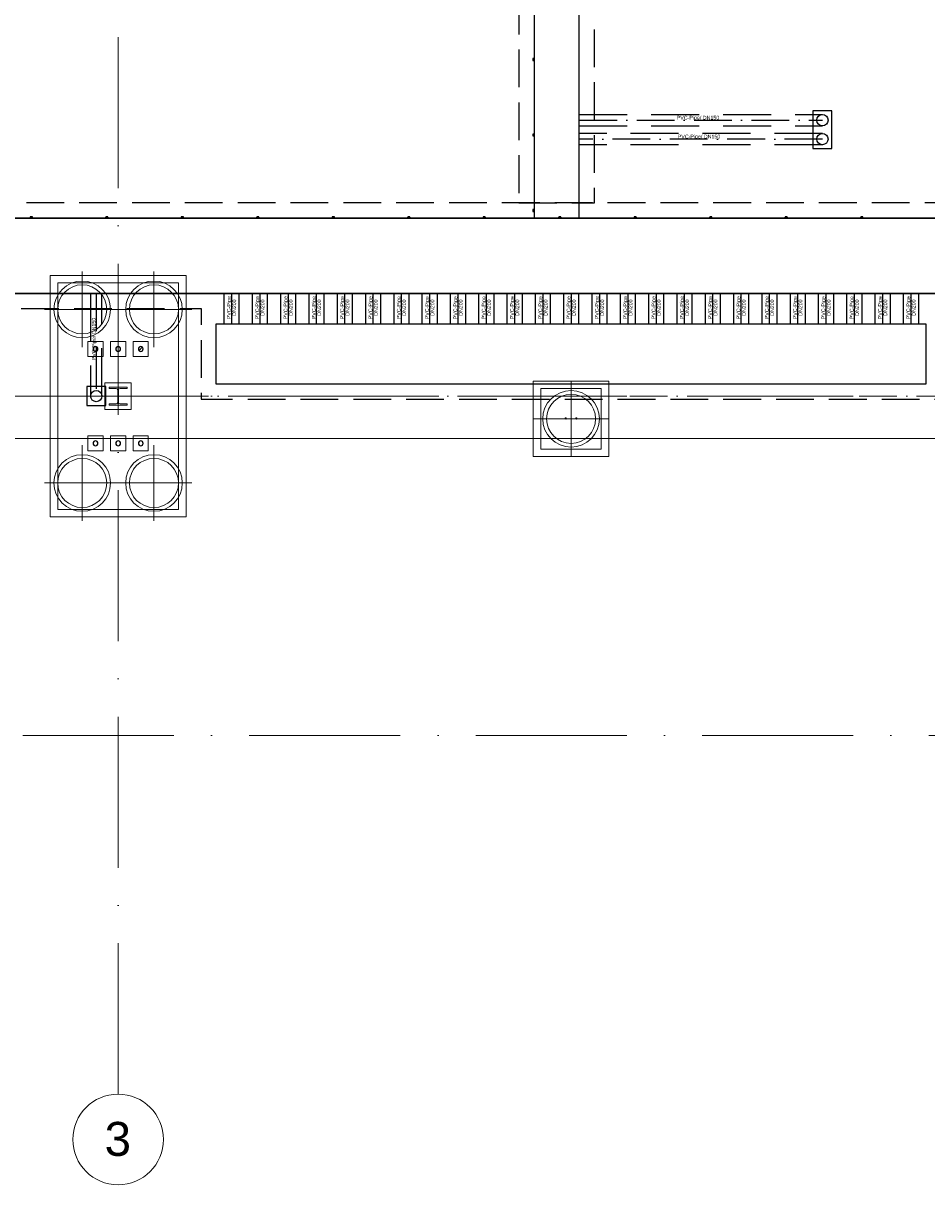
# Model space of a CAD drawing. Header units: millimetres. Extents: x -2694 to 330324, y -17289 to 76899.
# Tile 6 of 142: x 40513 to 52482, y -2696 to 12690. Entities that reach past the tile are written whole.
import ezdxf

# ---------------------------------------------------------------- set-up
doc = ezdxf.new("R2010")
doc.units = ezdxf.units.MM
for name, pattern in [('IMPORT-A_CARA_07', [700, 500, -200]), ('IMPORT-A_CARA_15', [760, 500, -130, 0, -130]), ('IMPORT-HIDDEN', [952.5, 635, -317.5]), ('Čerchovaná 20mm', [3000, 2000, -500, 0, -500])]:
    doc.linetypes.add(name, pattern=pattern)
for name, color, linetype, lineweight in [('02_0_25386_PODLAHA HALY A ZÁKLADY VESTAVKŮ 4_6_2025_dwg', 8, 'Continuous', 9), ('11542_003_OK-HALA_TaO-1_ET_R01_AciS_2025-04-14_sloupy_dwg', 150, 'Continuous', 9), ('CA_OSY', 5, 'IMPORT-A_CARA_15', 13), ('CA_PODLAHA CHRÁN_ POPIS', 12, 'IMPORT-A_CARA_15', 25), ('CA_PODLAHA CHRÁNIČKY', 12, 'IMPORT-A_CARA_07', 25), ('CA_PODLAHA KANÁLY', 12, 'Continuous', 25), ('CA_PODLAHA OBRYS', 12, 'Continuous', 25), ('CA_PODLAHA25', 7, 'Continuous', 13), ('CA_POHHRA18', 9, 'Continuous', 9), ('CA_TEXT35', 62, 'Continuous', 9), ('CA_ZAKLADY25', 7, 'Continuous', 13), ('Konstrukční přípoje', 7, 'Continuous', 13), ('SS_HALA_TaO-DODAVKA_STAVEBNI', 140, 'Continuous', 9), ('SS_HALA_TaO-SLOUP', 140, 'Continuous', 9)]:
    doc.layers.add(name, color=color, linetype=linetype, lineweight=lineweight)
doc.styles.add('Arial', font='arial.ttf', dxfattribs={"height": 50})
doc.styles.add('Arial_1', font='arial.ttf', dxfattribs={"height": 450})

# ---------------------------------------------------------------- blocks, each defined once
blk = doc.blocks.new('02_0_25386_PODLAHA HALY A ZÁKLADY VESTAVKŮ 4_6_2025_dwg_A$C0b34a81f-2769432-BOURÁNÍ STÁVAJÍCÍCH ZÁKLADOVÝCH PRVKŮ')
at = {"layer": 'CA_PODLAHA CHRÁN_ POPIS', "color": 1}
for p, q in [((48288, 11818), (51508, 11818)), ((51508, 11568), (48288, 11568)), ((41889, 9521), (41889, 8817)), ((43679, 9521), (43679, 9121)), ((44054, 9521), (44054, 9121)), ((44429, 9521), (44429, 9121)), ((44804, 9521), (44804, 9121)), ((45179, 9521), (45179, 9121)), ((45554, 9521), (45554, 9121)), ((45929, 9521), (45929, 9121)), ((46304, 9521), (46304, 9121)), ((46679, 9521), (46679, 9121)), ((47054, 9521), (47054, 9121)), ((47429, 9521), (47429, 9121)), ((47804, 9521), (47804, 9121)), ((48179, 9521), (48179, 9121)), ((48554, 9521), (48554, 9121)), ((48929, 9521), (48929, 9121)), ((49304, 9521), (49304, 9121)), ((49679, 9521), (49679, 9121)), ((50054, 9521), (50054, 9121)), ((50429, 9521), (50429, 9121)), ((50804, 9521), (50804, 9121)), ((51179, 9521), (51179, 9121)), ((51554, 9521), (51554, 9121)), ((51929, 9521), (51929, 9121)), ((52304, 9521), (52304, 9121)), ((52679, 9521), (52679, 9121)), ((41889, 8817), (41889, 8757)), ((41889, 8757), (41889, 8163))]:
    blk.add_line(p, q, dxfattribs=at)
at = {"layer": 'CA_PODLAHA CHRÁNIČKY', "color": 1, "linetype": 'IMPORT-HIDDEN'}
for p, q in [((48288, 11893), (51508, 11893)), ((48288, 11743), (51508, 11743)), ((51508, 11643), (48288, 11643)), ((51508, 11493), (48288, 11493)), ((41814, 9521), (41814, 8163)), ((41964, 8163), (41964, 9521)), ((43579, 9521), (43579, 9121)), ((43779, 9521), (43779, 9121)), ((43954, 9521), (43954, 9121)), ((44154, 9521), (44154, 9121)), ((44329, 9521), (44329, 9121)), ((44529, 9521), (44529, 9121)), ((44704, 9521), (44704, 9121)), ((44904, 9521), (44904, 9121)), ((45079, 9521), (45079, 9121)), ((45279, 9521), (45279, 9121)), ((45454, 9521), (45454, 9121)), ((45654, 9521), (45654, 9121)), ((45829, 9521), (45829, 9121)), ((46029, 9521), (46029, 9121)), ((46204, 9521), (46204, 9121)), ((46404, 9521), (46404, 9121)), ((46579, 9521), (46579, 9121)), ((46779, 9521), (46779, 9121)), ((46954, 9521), (46954, 9121)), ((47154, 9521), (47154, 9121)), ((47329, 9521), (47329, 9121)), ((47529, 9521), (47529, 9121)), ((47704, 9521), (47704, 9121)), ((47904, 9521), (47904, 9121)), ((48079, 9521), (48079, 9121)), ((48279, 9521), (48279, 9121)), ((48454, 9521), (48454, 9121)), ((48654, 9521), (48654, 9121)), ((48829, 9521), (48829, 9121)), ((49029, 9521), (49029, 9121)), ((49204, 9521), (49204, 9121)), ((49404, 9521), (49404, 9121)), ((49579, 9521), (49579, 9121)), ((49779, 9521), (49779, 9121)), ((49954, 9521), (49954, 9121)), ((50154, 9521), (50154, 9121)), ((50329, 9521), (50329, 9121)), ((50529, 9521), (50529, 9121)), ((50704, 9521), (50704, 9121)), ((50904, 9521), (50904, 9121)), ((51079, 9521), (51079, 9121)), ((51279, 9521), (51279, 9121)), ((51454, 9521), (51454, 9121)), ((51654, 9521), (51654, 9121)), ((51829, 9521), (51829, 9121)), ((52029, 9521), (52029, 9121)), ((52204, 9521), (52204, 9121)), ((52404, 9521), (52404, 9121)), ((52579, 9521), (52579, 9121)), ((52779, 9521), (52779, 9121))]:
    blk.add_line(p, q, dxfattribs=at)
at = {"layer": 'CA_PODLAHA KANÁLY', "color": 1, "flags": 128}
for points in [[(21495, 9521), (90079, 9521), (90079, 10521), (21495, 10521)], [(43479, 9121), (52879, 9121), (52879, 8321), (43479, 8321)]]:
    blk.add_lwpolyline(points, close=True, dxfattribs=at)
at = {"layer": 'CA_PODLAHA OBRYS', "color": 1, "linetype": 'IMPORT-A_CARA_07'}
blk.add_line((47488, 14853), (47488, 10721), dxfattribs=at)
at = {"layer": 'CA_PODLAHA OBRYS', "color": 1}
blk.add_line((47688, 14853), (47688, 10521), dxfattribs=at)
blk.add_line((47688, 14853), (47688, 10521), dxfattribs=at)
at = {"layer": 'CA_PODLAHA OBRYS', "color": 1, "linetype": 'IMPORT-A_CARA_07', "flags": 128}
blk.add_lwpolyline([(47488, 10721), (48488, 10721), (48488, 16521), (47488, 16521), (47488, 15853)], dxfattribs=at)
at = {"layer": 'CA_PODLAHA OBRYS', "color": 1, "flags": 128}
for points in [[(48288, 10521), (48288, 16321), (47688, 16321), (47688, 15853)], [(47688, 10521), (48288, 10521), (48288, 16321), (47688, 16321), (47688, 15853)], [(47688, 12634), (47673, 12634), (47673, 12609), (47688, 12609)], [(47688, 12615), (47686, 12615), (47686, 12611), (47675, 12611), (47675, 12632), (47686, 12632), (47686, 12627), (47688, 12627)], [(47688, 11634), (47673, 11634), (47673, 11609), (47688, 11609)], [(47688, 11615), (47686, 11615), (47686, 11611), (47675, 11611), (47675, 11632), (47686, 11632), (47686, 11627), (47688, 11627)], [(47688, 10634), (47673, 10634), (47673, 10609), (47688, 10609)], [(47688, 10615), (47686, 10615), (47686, 10611), (47675, 10611), (47675, 10632), (47686, 10632), (47686, 10627), (47688, 10627)], [(21495, 10521), (90079, 10521), (90079, 9521), (21495, 9521)], [(41043, 10521), (41043, 10536), (41015, 10536), (41015, 10521)], [(41023, 10521), (41023, 10523), (41017, 10523), (41017, 10534), (41041, 10534), (41041, 10523), (41035, 10523), (41035, 10521)], [(42043, 10521), (42043, 10536), (42015, 10536), (42015, 10521)], [(42023, 10521), (42023, 10523), (42017, 10523), (42017, 10534), (42041, 10534), (42041, 10523), (42035, 10523), (42035, 10521)], [(43043, 10521), (43043, 10536), (43015, 10536), (43015, 10521)], [(43023, 10521), (43023, 10523), (43017, 10523), (43017, 10534), (43041, 10534), (43041, 10523), (43035, 10523), (43035, 10521)], [(44043, 10521), (44043, 10536), (44015, 10536), (44015, 10521)], [(44023, 10521), (44023, 10523), (44017, 10523), (44017, 10534), (44041, 10534), (44041, 10523), (44035, 10523), (44035, 10521)], [(45043, 10521), (45043, 10536), (45015, 10536), (45015, 10521)], [(45023, 10521), (45023, 10523), (45017, 10523), (45017, 10534), (45041, 10534), (45041, 10523), (45035, 10523), (45035, 10521)], [(46043, 10521), (46043, 10536), (46015, 10536), (46015, 10521)], [(46023, 10521), (46023, 10523), (46017, 10523), (46017, 10534), (46041, 10534), (46041, 10523), (46035, 10523), (46035, 10521)], [(47043, 10521), (47043, 10536), (47015, 10536), (47015, 10521)], [(47023, 10521), (47023, 10523), (47017, 10523), (47017, 10534), (47041, 10534), (47041, 10523), (47035, 10523), (47035, 10521)], [(48043, 10521), (48043, 10536), (48015, 10536), (48015, 10521)], [(48023, 10521), (48023, 10523), (48017, 10523), (48017, 10534), (48041, 10534), (48041, 10523), (48035, 10523), (48035, 10521)], [(49043, 10521), (49043, 10536), (49015, 10536), (49015, 10521)], [(49023, 10521), (49023, 10523), (49017, 10523), (49017, 10534), (49041, 10534), (49041, 10523), (49035, 10523), (49035, 10521)], [(50043, 10521), (50043, 10536), (50015, 10536), (50015, 10521)], [(50023, 10521), (50023, 10523), (50017, 10523), (50017, 10534), (50041, 10534), (50041, 10523), (50035, 10523), (50035, 10521)], [(51043, 10521), (51043, 10536), (51015, 10536), (51015, 10521)], [(51023, 10521), (51023, 10523), (51017, 10523), (51017, 10534), (51041, 10534), (51041, 10523), (51035, 10523), (51035, 10521)], [(52043, 10521), (52043, 10536), (52015, 10536), (52015, 10521)], [(52023, 10521), (52023, 10523), (52017, 10523), (52017, 10534), (52041, 10534), (52041, 10523), (52035, 10523), (52035, 10521)]]:
    blk.add_lwpolyline(points, dxfattribs=at)
for points in [[(51633, 11443), (51633, 11943), (51383, 11943), (51383, 11443)], [(43479, 9121), (52879, 9121), (52879, 8321), (43479, 8321)], [(41764, 8038), (42014, 8038), (42014, 8288), (41764, 8288)]]:
    blk.add_lwpolyline(points, close=True, dxfattribs=at)
at = {"layer": 'CA_PODLAHA OBRYS', "color": 1, "linetype": 'IMPORT-A_CARA_07', "flags": 128}
blk.add_lwpolyline([(21295, 9321), (43279, 9321), (43279, 8121), (53079, 8121), (53079, 9321), (55279, 9321), (55279, 8121), (65079, 8121), (65079, 9321), (67279, 9321), (67279, 8121), (77079, 8121), (77079, 9321), (79279, 9321), (79279, 8121), (89079, 8121), (89079, 9321), (90279, 9321), (90279, 10721), (21295, 10721)], close=True, dxfattribs=at)
at = {"layer": 'CA_PODLAHA OBRYS', "color": 1}
for centre in [(51508, 11818), (51508, 11568), (41889, 8163)]:
    blk.add_circle(centre, 75, dxfattribs=at)
at = {"layer": 'CA_PODLAHA CHRÁN_ POPIS', "char_height": 50, "width": 672.14, "attachment_point": 2, "line_spacing_factor": 0.941778, "style": 'Arial'}
for insert in [(49860, 11876), (49874, 11626)]:
    blk.add_mtext('PVC-Pipe/ DN150', dxfattribs=dict(at, insert=insert))
at = {"layer": 'CA_PODLAHA CHRÁN_ POPIS', "char_height": 50, "attachment_point": 2, "rotation": 90, "line_spacing_factor": 0.941778, "style": 'Arial'}
for s, insert, width in [('PVC-Pipe', (43621, 9334), 366.07), ('DN200', (43692, 9334), 259.55), ('PVC-Pipe', (43996, 9334), 366.07), ('DN200', (44067, 9334), 259.55), ('PVC-Pipe', (44371, 9334), 366.07), ('DN200', (44442, 9334), 259.55), ('PVC-Pipe', (44746, 9334), 366.07), ('DN200', (44817, 9334), 259.55), ('PVC-Pipe', (45121, 9334), 366.07), ('DN200', (45192, 9334), 259.55), ('PVC-Pipe', (45496, 9334), 366.07), ('DN200', (45567, 9334), 259.55), ('PVC-Pipe', (45871, 9334), 366.07), ('DN200', (45942, 9334), 259.55), ('PVC-Pipe', (46246, 9334), 366.07), ('DN200', (46317, 9334), 259.55), ('PVC-Pipe', (46621, 9334), 366.07), ('DN200', (46692, 9334), 259.55), ('PVC-Pipe', (46996, 9334), 366.07), ('DN200', (47067, 9334), 259.55), ('PVC-Pipe', (47371, 9334), 366.07), ('DN200', (47442, 9334), 259.55), ('PVC-Pipe', (47746, 9334), 366.07), ('DN200', (47817, 9334), 259.55), ('PVC-Pipe', (48121, 9334), 366.07), ('DN200', (48192, 9334), 259.55), ('PVC-Pipe', (48496, 9334), 366.07), ('DN200', (48567, 9334), 259.55), ('PVC-Pipe', (48871, 9334), 366.07), ('DN200', (48942, 9334), 259.55), ('PVC-Pipe', (49246, 9334), 366.07), ('DN200', (49317, 9334), 259.55), ('PVC-Pipe', (49621, 9334), 366.07), ('DN200', (49692, 9334), 259.55), ('PVC-Pipe', (49996, 9334), 366.07), ('DN200', (50067, 9334), 259.55), ('PVC-Pipe', (50371, 9334), 366.07), ('DN200', (50442, 9334), 259.55), ('PVC-Pipe', (50746, 9334), 366.07), ('DN200', (50817, 9334), 259.55), ('PVC-Pipe', (51121, 9334), 366.07), ('DN200', (51192, 9334), 259.55), ('PVC-Pipe', (51496, 9334), 366.07), ('DN200', (51567, 9334), 259.55), ('PVC-Pipe', (51871, 9334), 366.07), ('DN200', (51942, 9334), 259.55), ('PVC-Pipe', (52246, 9334), 366.07), ('DN200', (52317, 9334), 259.55), ('PVC-Pipe', (52621, 9334), 366.07), ('DN200', (52692, 9334), 259.55), ('PVC-Pipe/ DN150', (41831, 8919), 672.14)]:
    blk.add_mtext(s, dxfattribs=dict(at, insert=insert, width=width))
blk = doc.blocks.new('02_0_25386_PODLAHA HALY A ZÁKLADY VESTAVKŮ 4_6_2025_dwg-2745952-BOURÁNÍ STÁVAJÍCÍCH ZÁKLADOVÝCH PRVKŮ')
at = {"layer": 'CA_OSY', "color": 10}
blk.add_line((2346008, -1789797), (2597271, -1789797), dxfattribs=at)
blk.add_blockref('02_0_25386_PODLAHA HALY A ZÁKLADY VESTAVKŮ 4_6_2025_dwg_A$C0b34a81f-2769432-BOURÁNÍ STÁVAJÍCÍCH ZÁKLADOVÝCH PRVKŮ', (2306174, -1797959))
blk = doc.blocks.new('pilota 600 mm - D_750_650-2142272-BOURÁNÍ STÁVAJÍCÍCH ZÁKLADOVÝCH PRVKŮ')
at = {"layer": 'CA_POHHRA18'}
for q in [(0, 500), (-500, 0), (0, -500), (500, 0)]:
    blk.add_line((0, 0), q, dxfattribs=at)
blk = doc.blocks.new('pilota 600 mm - D_750_650-2142273-BOURÁNÍ STÁVAJÍCÍCH ZÁKLADOVÝCH PRVKŮ')
at = {"layer": 'CA_POHHRA18'}
for q in [(0, 500), (-500, 0), (500, 0), (0, -500)]:
    blk.add_line((0, 0), q, dxfattribs=at)
blk = doc.blocks.new('pilota 600 mm - D_750_650-2142301-BOURÁNÍ STÁVAJÍCÍCH ZÁKLADOVÝCH PRVKŮ')
at = {"layer": 'CA_POHHRA18'}
for q in [(0, 500), (-500, 0), (0, -500), (500, 0)]:
    blk.add_line((0, 0), q, dxfattribs=at)
blk = doc.blocks.new('M_Šroub HPM-E - 64_E-V118-BOURÁNÍ STÁVAJÍCÍCH ZÁKLADOVÝCH PRVKŮ')
at = {"layer": 'Konstrukční přípoje'}
for p, q in [((-100, -100), (-100, 100)), ((-100, 100), (100, 100)), ((100, 100), (-100, 100)), ((-100, 100), (-100, -100)), ((100, 100), (100, -100)), ((100, -100), (100, 100)), ((100, -100), (-100, -100)), ((-100, -100), (100, -100))]:
    blk.add_line(p, q, dxfattribs=at)
at = {"layer": 'Konstrukční přípoje', "color": 250, "lineweight": 25}
for start, end in [(360, 180), (180, 360)]:
    blk.add_arc((0, 0), 32, start, end, dxfattribs=at)
at = {"layer": 'Konstrukční přípoje'}
for start, end in [(0, 180), (0, 180), (0, 180), (180, 360), (180, 360), (180, 360)]:
    blk.add_arc((0, 0), 32, start, end, dxfattribs=at)
blk = doc.blocks.new('M_Šroub HPM-E - 64_E-V119-BOURÁNÍ STÁVAJÍCÍCH ZÁKLADOVÝCH PRVKŮ')
at = {"layer": 'Konstrukční přípoje'}
for p, q in [((100, 100), (-100, 100)), ((-100, 100), (-100, -100)), ((-100, -100), (-100, 100)), ((-100, 100), (100, 100)), ((100, -100), (100, 100)), ((100, 100), (100, -100)), ((-100, -100), (100, -100)), ((100, -100), (-100, -100))]:
    blk.add_line(p, q, dxfattribs=at)
at = {"layer": 'Konstrukční přípoje', "color": 250, "lineweight": 25}
for start, end in [(360, 180), (180, 360)]:
    blk.add_arc((0, 0), 32, start, end, dxfattribs=at)
at = {"layer": 'Konstrukční přípoje'}
for start, end in [(0, 180), (0, 180), (0, 180), (180, 0), (180, 360), (180, 360)]:
    blk.add_arc((0, 0), 32, start, end, dxfattribs=at)
blk = doc.blocks.new('M_Šroub HPM-E - 64_E-V120-BOURÁNÍ STÁVAJÍCÍCH ZÁKLADOVÝCH PRVKŮ')
at = {"layer": 'Konstrukční přípoje', "lineweight": 9}
h = blk.add_hatch(dxfattribs=at)
h.set_pattern_fill('FP_55', color=50, style=0, pattern_type=2)
h.set_pattern_definition([(45, (-42070.05, -8374.87), (-251.4472, 251.4472), []), (45, (-42070.05, -7993.87), (-251.4472, 251.4472), [])])
h.paths.add_polyline_path([(10, -30), (26, -19), (32, 0), (26, 19), (10, 30), (-10, 30), (-26, 19), (-32, 0), (-26, -19), (-10, -30)])
at = {"layer": 'Konstrukční přípoje'}
for p, q in [((-100, -100), (-100, 100)), ((-100, 100), (100, 100)), ((100, 100), (-100, 100)), ((-100, 100), (-100, -100)), ((100, 100), (100, -100)), ((100, -100), (100, 100)), ((100, -100), (-100, -100)), ((-100, -100), (100, -100))]:
    blk.add_line(p, q, dxfattribs=at)
at = {"layer": 'Konstrukční přípoje', "color": 250, "lineweight": 25}
for start, end in [(360, 180), (180, 360)]:
    blk.add_arc((0, 0), 32, start, end, dxfattribs=at)
at = {"layer": 'Konstrukční přípoje'}
for start, end in [(0, 180), (0, 180), (0, 180), (180, 360), (180, 360), (180, 360)]:
    blk.add_arc((0, 0), 32, start, end, dxfattribs=at)
blk = doc.blocks.new('M_Šroub HPM-E - 64_E-V121-BOURÁNÍ STÁVAJÍCÍCH ZÁKLADOVÝCH PRVKŮ')
at = {"layer": 'Konstrukční přípoje'}
for p, q in [((100, 100), (-100, 100)), ((-100, 100), (-100, -100)), ((-100, -100), (-100, 100)), ((-100, 100), (100, 100)), ((100, -100), (100, 100)), ((100, 100), (100, -100)), ((-100, -100), (100, -100)), ((100, -100), (-100, -100))]:
    blk.add_line(p, q, dxfattribs=at)
at = {"layer": 'Konstrukční přípoje', "color": 250, "lineweight": 25}
for start, end in [(360, 180), (180, 360)]:
    blk.add_arc((0, 0), 32, start, end, dxfattribs=at)
at = {"layer": 'Konstrukční přípoje'}
for start, end in [(0, 180), (0, 180), (0, 180), (180, 0), (180, 360), (180, 360)]:
    blk.add_arc((0, 0), 32, start, end, dxfattribs=at)
blk = doc.blocks.new('M_Šroub HPM-E - 64_E-V122-BOURÁNÍ STÁVAJÍCÍCH ZÁKLADOVÝCH PRVKŮ')
at = {"layer": 'Konstrukční přípoje'}
for p, q in [((-100, -100), (-100, 100)), ((-100, 100), (100, 100)), ((100, 100), (-100, 100)), ((-100, 100), (-100, -100)), ((100, 100), (100, -100)), ((100, -100), (100, 100)), ((100, -100), (-100, -100)), ((-100, -100), (100, -100))]:
    blk.add_line(p, q, dxfattribs=at)
at = {"layer": 'Konstrukční přípoje', "color": 250, "lineweight": 25}
for start, end in [(360, 180), (180, 360)]:
    blk.add_arc((0, 0), 32, start, end, dxfattribs=at)
at = {"layer": 'Konstrukční přípoje'}
for start, end in [(0, 180), (0, 180), (0, 180), (180, 360), (180, 360), (180, 360)]:
    blk.add_arc((0, 0), 32, start, end, dxfattribs=at)
blk = doc.blocks.new('M_Šroub HPM-E - 64_E-V123-BOURÁNÍ STÁVAJÍCÍCH ZÁKLADOVÝCH PRVKŮ')
at = {"layer": 'Konstrukční přípoje', "lineweight": 9}
h = blk.add_hatch(dxfattribs=at)
h.set_pattern_fill('FP_56', color=50, style=0, pattern_type=2)
h.set_pattern_definition([(45, (-41470.05, -7124.87), (-251.4472, 251.4472), []), (45, (-41470.05, -6743.87), (-251.4472, 251.4472), [])])
h.paths.add_polyline_path([(10, -30), (26, -19), (32, 0), (26, 19), (10, 30), (-10, 30), (-26, 19), (-32, 0), (-26, -19), (-10, -30)])
at = {"layer": 'Konstrukční přípoje'}
for p, q in [((100, 100), (-100, 100)), ((-100, 100), (-100, -100)), ((-100, -100), (-100, 100)), ((-100, 100), (100, 100)), ((100, -100), (100, 100)), ((100, 100), (100, -100)), ((-100, -100), (100, -100)), ((100, -100), (-100, -100))]:
    blk.add_line(p, q, dxfattribs=at)
at = {"layer": 'Konstrukční přípoje', "color": 250, "lineweight": 25}
for start, end in [(360, 180), (180, 360)]:
    blk.add_arc((0, 0), 32, start, end, dxfattribs=at)
at = {"layer": 'Konstrukční přípoje'}
for start, end in [(0, 180), (0, 180), (0, 180), (180, 0), (180, 360), (180, 360)]:
    blk.add_arc((0, 0), 32, start, end, dxfattribs=at)
blk = doc.blocks.new('11542_003_OK-HALA_TaO-1_ET_R01_AciS_2025-04-14_sloupy_dwg-1858929-BOURÁNÍ STÁVAJÍCÍCH ZÁKLADOVÝCH PRVKŮ')
at = {"layer": '11542_003_OK-HALA_TaO-1_ET_R01_AciS_2025-04-14_sloupy_dwg', "color": 140}
for p, q in [((41650, 7870), (41650, 7853)), ((41890, 7870), (41650, 7870)), ((41650, 7853), (41744, 7853)), ((41796, 7853), (41890, 7853)), ((41890, 7853), (41890, 7870)), ((41765, 7832), (41765, 7668)), ((41775, 7668), (41775, 7832)), ((41744, 7647), (41650, 7647)), ((41650, 7647), (41650, 7630)), ((41650, 7630), (41890, 7630)), ((41890, 7647), (41796, 7647)), ((41890, 7630), (41890, 7647))]:
    blk.add_line(p, q, dxfattribs=at)
for centre, radius, start, end in [((41470, 8375), 32, 0, 180), ((41470, 8375), 32, 180, 0), ((41770, 8375), 32, 0, 180), ((41770, 8375), 32, 180, 0), ((42070, 8375), 32, 0, 180), ((42070, 8375), 32, 180, 0), ((41744, 7832), 21, 0, 90), ((41796, 7832), 21, 90, 180), ((41744, 7668), 21, 270, 0), ((41796, 7668), 21, 180, 270), ((47700, 7455), 10, 0, 180), ((47700, 7455), 10, 180, 0), ((47840, 7455), 10, 0, 180), ((47840, 7455), 10, 180, 0), ((41470, 7125), 32, 0, 180), ((41470, 7125), 32, 180, 0), ((41770, 7125), 32, 0, 180), ((41770, 7125), 32, 180, 0), ((42070, 7125), 32, 0, 180), ((42070, 7125), 32, 180, 0)]:
    blk.add_arc(centre, radius, start, end, dxfattribs=at)
at = {"layer": 'SS_HALA_TaO-DODAVKA_STAVEBNI'}
for centre, start, end in [((41470, 8375), 0, 180), ((41470, 8375), 180, 0), ((41770, 8375), 0, 180), ((41770, 8375), 180, 0), ((42070, 8375), 0, 180), ((42070, 8375), 180, 0), ((41470, 7125), 0, 180), ((41470, 7125), 180, 0), ((41770, 7125), 0, 180), ((41770, 7125), 180, 0), ((42070, 7125), 0, 180), ((42070, 7125), 180, 0)]:
    blk.add_arc(centre, 32, start, end, dxfattribs=at)
at = {"layer": 'SS_HALA_TaO-SLOUP'}
for p, q in [((41650, 7870), (41650, 7853)), ((41890, 7870), (41650, 7870)), ((41650, 7853), (41744, 7853)), ((41796, 7853), (41890, 7853)), ((41890, 7853), (41890, 7870)), ((41765, 7832), (41765, 7668)), ((41775, 7668), (41775, 7832)), ((41744, 7647), (41650, 7647)), ((41650, 7647), (41650, 7630)), ((41650, 7630), (41890, 7630)), ((41890, 7647), (41796, 7647)), ((41890, 7630), (41890, 7647))]:
    blk.add_line(p, q, dxfattribs=at)
for centre, radius, start, end in [((41744, 7832), 21, 0, 90), ((41796, 7832), 21, 90, 180), ((41744, 7668), 21, 270, 0), ((41796, 7668), 21, 180, 270), ((47700, 7455), 10, 0, 180), ((47700, 7455), 10, 180, 0), ((47840, 7455), 10, 0, 180), ((47840, 7455), 10, 180, 0)]:
    blk.add_arc(centre, radius, start, end, dxfattribs=at)
blk = doc.blocks.new('Osnova - Bublina osnovy 12mm-4850-BOURÁNÍ STÁVAJÍCÍCH ZÁKLADOVÝCH PRVKŮ')
at = {"layer": 'CA_TEXT35'}
blk.add_circle((0, 0), 6, dxfattribs=at)

msp = doc.modelspace()

# ---------------------------------------------------------------- linework, layer by layer
at = {"layer": 'CA_OSY', "linetype": 'Čerchovaná 20mm', "lineweight": 9}
for p, q in [((41770, -1496.2), (41770, 75184.5)), ((-1493.6, 7749.9), (299971.9, 7749.9)), ((-1493.6, 3254.9), (299971.9, 3254.9))]:
    msp.add_line(p, q, dxfattribs=at)
at = {"layer": 'CA_PODLAHA25'}
msp.add_line((205330, 7189.9), (4070, 7189.9), dxfattribs=at)
at = {"layer": 'CA_ZAKLADY25', "lineweight": 9}
for p, q in [((40870, 6149.9), (40870, 9349.9)), ((40870, 9349.9), (42670, 9349.9)), ((42670, 9349.9), (40870, 9349.9)), ((40870, 9349.9), (40870, 6149.9)), ((42670, 9349.9), (42670, 6149.9)), ((42670, 6149.9), (42670, 9349.9)), ((47270, 6949.9), (47270, 7949.9)), ((47270, 7949.9), (48270, 7949.9)), ((48270, 7949.9), (47270, 7949.9)), ((47270, 7949.9), (47270, 6949.9)), ((48270, 7949.9), (48270, 6949.9)), ((48270, 6949.9), (48270, 7949.9)), ((48270, 6949.9), (47270, 6949.9)), ((47270, 6949.9), (48270, 6949.9)), ((42670, 6149.9), (40870, 6149.9)), ((40870, 6149.9), (42670, 6149.9))]:
    msp.add_line(p, q, dxfattribs=at)
at = {"layer": 'CA_ZAKLADY25'}
for p, q in [((42570, 9249.9), (40970, 9249.9)), ((40970, 9249.9), (40970, 6249.9)), ((40970, 6249.9), (40970, 9249.9)), ((40970, 9249.9), (42570, 9249.9)), ((42570, 6249.9), (42570, 9249.9)), ((42570, 9249.9), (42570, 6249.9)), ((41595, 7924.9), (41945, 7924.9)), ((41595, 7574.9), (41595, 7924.9)), ((41945, 7924.9), (41595, 7924.9)), ((41595, 7924.9), (41595, 7574.9)), ((41945, 7924.9), (41945, 7574.9)), ((41945, 7574.9), (41945, 7924.9)), ((48170, 7849.9), (47370, 7849.9)), ((47370, 7849.9), (47370, 7049.9)), ((47370, 7049.9), (47370, 7849.9)), ((47370, 7849.9), (48170, 7849.9)), ((48170, 7049.9), (48170, 7849.9)), ((48170, 7849.9), (48170, 7049.9)), ((41945, 7574.9), (41595, 7574.9)), ((41595, 7574.9), (41945, 7574.9)), ((47370, 7049.9), (48170, 7049.9)), ((48170, 7049.9), (47370, 7049.9)), ((40970, 6249.9), (42570, 6249.9)), ((42570, 6249.9), (40970, 6249.9))]:
    msp.add_line(p, q, dxfattribs=at)
at = {"layer": 'CA_ZAKLADY25', "lineweight": 9}
for centre, radius, start, end in [((41295, 8899.9), 375, 0, 180), ((41295, 8899.9), 375, 0, 180), ((42245, 8899.9), 375, 0, 180), ((42245, 8899.9), 375, 0, 180), ((41295, 8899.9), 325, 90, 270), ((41295, 8899.9), 325, 90, 270), ((41295, 8899.9), 325, 270, 90), ((41295, 8899.9), 325, 270, 90), ((42245, 8899.9), 325, 90, 270), ((42245, 8899.9), 325, 90, 270), ((42245, 8899.9), 325, 270, 90), ((42245, 8899.9), 325, 270, 90), ((41295, 8899.9), 375, 180, 360), ((41295, 8899.9), 375, 180, 360), ((42245, 8899.9), 375, 180, 0), ((42245, 8899.9), 375, 180, 0), ((47770, 7449.9), 375, 0, 180), ((47770, 7449.9), 375, 0, 180), ((47770, 7449.9), 325, 90, 270), ((47770, 7449.9), 325, 90, 270), ((47770, 7449.9), 325, 270, 90), ((47770, 7449.9), 325, 270, 90), ((47770, 7449.9), 375, 180, 0), ((47770, 7449.9), 375, 180, 0), ((41295, 6599.9), 375, 0, 180), ((41295, 6599.9), 375, 0, 180), ((41295, 6599.9), 325, 90, 270), ((41295, 6599.9), 325, 90, 270), ((41295, 6599.9), 325, 270, 90), ((41295, 6599.9), 325, 270, 90), ((42245, 6599.9), 375, 0, 180), ((42245, 6599.9), 375, 0, 180), ((42245, 6599.9), 325, 90, 270), ((42245, 6599.9), 325, 90, 270), ((42245, 6599.9), 325, 270, 90), ((42245, 6599.9), 325, 270, 90), ((41295, 6599.9), 375, 180, 0), ((41295, 6599.9), 375, 180, 360), ((42245, 6599.9), 375, 180, 0), ((42245, 6599.9), 375, 180, 0)]:
    msp.add_arc(centre, radius, start, end, dxfattribs=at)

# ---------------------------------------------------------------- block references
at = {"layer": '02_0_25386_PODLAHA HALY A ZÁKLADY VESTAVKŮ 4_6_2025_dwg', "color": 240, "linetype": 'IMPORT-A_CARA_07'}
msp.add_blockref('02_0_25386_PODLAHA HALY A ZÁKLADY VESTAVKŮ 4_6_2025_dwg-2745952-BOURÁNÍ STÁVAJÍCÍCH ZÁKLADOVÝCH PRVKŮ', (-2306582.6, 1797547.1), dxfattribs=at)
at = {"layer": '11542_003_OK-HALA_TaO-1_ET_R01_AciS_2025-04-14_sloupy_dwg', "color": 140}
msp.add_blockref('11542_003_OK-HALA_TaO-1_ET_R01_AciS_2025-04-14_sloupy_dwg-1858929-BOURÁNÍ STÁVAJÍCÍCH ZÁKLADOVÝCH PRVKŮ', (0, 0), dxfattribs=at)
at = {"layer": 'CA_POHHRA18'}
for name, p in [('pilota 600 mm - D_750_650-2142272-BOURÁNÍ STÁVAJÍCÍCH ZÁKLADOVÝCH PRVKŮ', (41295, 8899.9)), ('pilota 600 mm - D_750_650-2142273-BOURÁNÍ STÁVAJÍCÍCH ZÁKLADOVÝCH PRVKŮ', (41295, 6599.9))]:
    msp.add_blockref(name, p, dxfattribs=at)
at = {"layer": 'CA_POHHRA18', "rotation": 180}
for name, p in [('pilota 600 mm - D_750_650-2142273-BOURÁNÍ STÁVAJÍCÍCH ZÁKLADOVÝCH PRVKŮ', (42245, 8899.9)), ('pilota 600 mm - D_750_650-2142301-BOURÁNÍ STÁVAJÍCÍCH ZÁKLADOVÝCH PRVKŮ', (47770, 7449.9)), ('pilota 600 mm - D_750_650-2142272-BOURÁNÍ STÁVAJÍCÍCH ZÁKLADOVÝCH PRVKŮ', (42245, 6599.9))]:
    msp.add_blockref(name, p, dxfattribs=at)
at = {"layer": 'CA_TEXT35', "xscale": 99.99999999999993, "yscale": 99.99999999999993, "zscale": 99.99999999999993}
msp.add_blockref('Osnova - Bublina osnovy 12mm-4850-BOURÁNÍ STÁVAJÍCÍCH ZÁKLADOVÝCH PRVKŮ', (41770, -2096.2), dxfattribs=at)
at = {"layer": 'Konstrukční přípoje'}
for name, p in [('M_Šroub HPM-E - 64_E-V122-BOURÁNÍ STÁVAJÍCÍCH ZÁKLADOVÝCH PRVKŮ', (41470, 8374.9)), ('M_Šroub HPM-E - 64_E-V118-BOURÁNÍ STÁVAJÍCÍCH ZÁKLADOVÝCH PRVKŮ', (41770, 8374.9)), ('M_Šroub HPM-E - 64_E-V120-BOURÁNÍ STÁVAJÍCÍCH ZÁKLADOVÝCH PRVKŮ', (42070, 8374.9)), ('M_Šroub HPM-E - 64_E-V123-BOURÁNÍ STÁVAJÍCÍCH ZÁKLADOVÝCH PRVKŮ', (41470, 7124.9)), ('M_Šroub HPM-E - 64_E-V119-BOURÁNÍ STÁVAJÍCÍCH ZÁKLADOVÝCH PRVKŮ', (41770, 7124.9)), ('M_Šroub HPM-E - 64_E-V121-BOURÁNÍ STÁVAJÍCÍCH ZÁKLADOVÝCH PRVKŮ', (42070, 7124.9))]:
    msp.add_blockref(name, p, dxfattribs=at)

# ---------------------------------------------------------------- next in the draw order: texts
at = {"layer": 'CA_TEXT35', "insert": (41591.4, -1863.6), "char_height": 450, "width": 424.894, "attachment_point": 1, "style": 'Arial_1', "bg_fill": 3, "box_fill_scale": 1.25, "bg_fill_color": 256, "bg_fill_true_color": 13158600, "bg_fill_transparency": 0}
msp.add_mtext('\\fArial|b0|i0|c238|p34|;3', dxfattribs=at)

doc.saveas('drawing.dxf')
